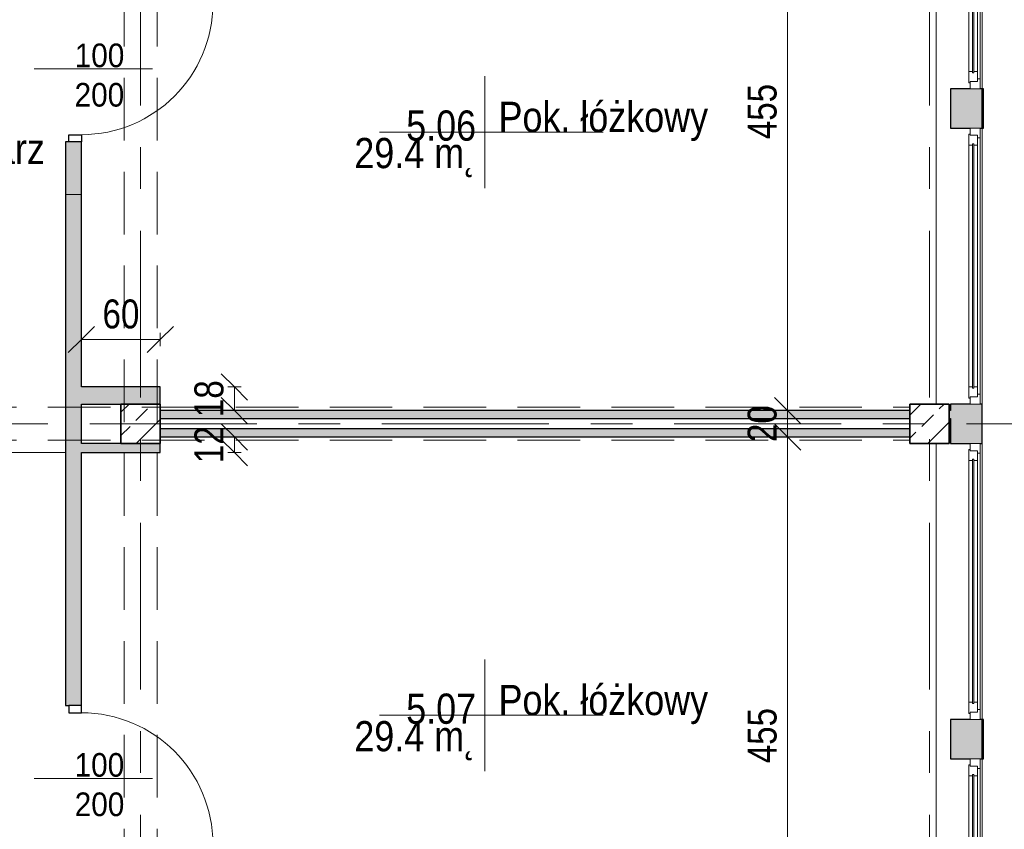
# Model space of a CAD drawing. Header units: centimetres. Extents: x -1743 to 21705, y -8842 to 3590.
# Tile 38 of 45: x 495 to 1244, y 1540 to 2156. Entities that reach past the tile are written whole.
import ezdxf

# ---------------------------------------------------------------- set-up
doc = ezdxf.new("R2010")
doc.units = ezdxf.units.CM
doc.linetypes.add('Oś', pattern=[222.25, 127, -31.75, 31.75, -31.75])
doc.linetypes.add('Ukryte', pattern=[71.438, 47.625, -23.813])
for name, color, linetype, lineweight in [('A-ANNO-DIMS', 211, 'Continuous', 13), ('A-ANNO-DIMS-100', 211, 'Continuous', 13), ('A-ANNO-NOTE', 131, 'Continuous', 9), ('A-AREA', 32, 'Continuous', 9), ('A-AREA-IDEN', 2, 'Continuous', 13), ('A-DETL-GENF', 92, 'Continuous', 9), ('A-DETL-HDLN', 90, 'Ukryte', 9), ('A-DETL-MEDM', 33, 'Continuous', 25), ('A-DOOR', 31, 'Continuous', 13), ('A-GLAZ', 151, 'Continuous', 13), ('A-WALL', 113, 'Continuous', 13), ('S-COLS', 52, 'Continuous', 9), ('S-GRID', 1, 'Continuous', 13)]:
    doc.layers.add(name, color=color, linetype=linetype, lineweight=lineweight)
doc.styles.add('Arial', font='arial.ttf', dxfattribs={"width": 0.9, "height": 18})
doc.styles.add('Arial Narrow_2', font='ARIALN.TTF', dxfattribs={"height": 22})
doc.styles.add('Arial_3', font='arial.ttf', dxfattribs={"width": 0.85, "height": 23})
doc.dimstyles.new('Diagonal_1_100__0_1__1', dxfattribs={"dimscale": 30.48, "dimtxt": 22.515481, "dimasz": 0.656168, "dimexe": 0.164042, "dimexo": 0.0625, "dimgap": 0.065617, "dimtad": 1, "dimdec": 1, "dimrnd": 0.1, "dimdsep": 46, "dimtxsty": 'Arial Narrow_2', "dimblk1": 'OBLIQUE', "dimblk2": 'OBLIQUE', "dimsah": 1, "dimcen": 0.09, "dimazin": 0, "dimtfac": 1, "dimtdec": 4, "dimtix": 1, "dimtmove": 0, "dimatfit": 3, "dimfxl": 0.164042, "dimfxlon": 1, "dimtvp": 1, "dimtolj": 1, "dimtzin": 0, "dimarcsym": 2})

# ---------------------------------------------------------------- blocks, each defined once
blk = doc.blocks.new('M_Concrete-Square-Column - 300 x 300mm-V5-5_piętro III __10_50 m_ - stan istniejący')
at = {"layer": 'S-COLS'}
h = blk.add_hatch(dxfattribs=at)
h.set_pattern_fill('FP_6', color=256, style=0, pattern_type=2)
h.set_pattern_definition([(45, (-587.377, -1848.326), (-17.67767, 17.67767), []), (45, (-569.7, -1848.326), (-17.67767, 17.67767), [12.5, -6.25])])
h.paths.add_polyline_path([(15, -15), (15, 15), (-15, 15), (-15, -15)], flags=0)
at = {"layer": 'S-COLS', "lineweight": 35}
for p, q in [((15, 15), (-15, 15)), ((-15, 15), (-15, -15)), ((15, -15), (15, 15)), ((-15, -15), (15, -15))]:
    blk.add_line(p, q, dxfattribs=at)
blk = doc.blocks.new('M_Concrete-Square-Column - 300 x 300mm-V20-5_piętro III __10_50 m_ - stan istniejący')
at = {"layer": 'S-COLS'}
h = blk.add_hatch(dxfattribs=at)
h.set_pattern_fill('FP_24', color=256, style=0, pattern_type=2)
h.set_pattern_definition([(45, (-1187.377, -1848.326), (-17.67767, 17.67767), []), (45, (-1169.7, -1848.326), (-17.67767, 17.67767), [12.5, -6.25])])
h.paths.add_polyline_path([(15, -15), (15, 15), (-15, 15), (-15, -15), (3.94, -15)], flags=0)
at = {"layer": 'S-COLS', "lineweight": 35}
for p, q in [((15, 15), (-15, 15)), ((-15, 15), (-15, -15)), ((15, -15), (15, 15)), ((-15, -15), (15, -15))]:
    blk.add_line(p, q, dxfattribs=at)
blk = doc.blocks.new('DRZWI 1S - automatyczna etykieta - Drzwi 100-2252163-5_piętro III __10_50 m_ - stan istniejący')
at = {"layer": 'A-DETL-GENF'}
for p, q in [((-55.5, 3.5), (-50, 3.5)), ((-55.5, -6), (-55.5, 3.5)), ((-50, 3.5), (-50, -6)), ((50, 3.5), (55.5, 3.5)), ((50, -6), (50, 3.5)), ((55.5, 3.5), (55.5, -6)), ((-50, -6), (-55.5, -6)), ((55.5, -6), (50, -6))]:
    blk.add_line(p, q, dxfattribs=at)
at = {"layer": 'A-DETL-MEDM'}
for p, q in [((-55.5, -6), (-55.5, 3.5)), ((-55.5, 3.5), (-50, 3.5)), ((-50, 3.5), (-50, -6)), ((50, 3.5), (50, -6)), ((55.5, 3.5), (50, 3.5)), ((55.5, -6), (55.5, 3.5)), ((-50, -6), (-55.5, -6)), ((50, -6), (55.5, -6))]:
    blk.add_line(p, q, dxfattribs=at)
at = {"layer": 'A-DOOR'}
blk.add_line((50, -6), (50, -106), dxfattribs=at)
blk.add_arc((50, -6), 100, 180, 270, dxfattribs=at)
blk = doc.blocks.new('DRZWI 1S - automatyczna etykieta - Drzwi 100-2252159-5_piętro III __10_50 m_ - stan istniejący')
at = {"layer": 'A-DETL-GENF'}
for p, q in [((-55.5, 6), (-55.5, -3.5)), ((-50, 6), (-55.5, 6)), ((-50, -3.5), (-50, 6)), ((55.5, 6), (50, 6)), ((50, 6), (50, -3.5)), ((55.5, -3.5), (55.5, 6)), ((-55.5, -3.5), (-50, -3.5)), ((50, -3.5), (55.5, -3.5))]:
    blk.add_line(p, q, dxfattribs=at)
at = {"layer": 'A-DETL-MEDM'}
for p, q in [((-50, 6), (-55.5, 6)), ((-55.5, 6), (-55.5, -3.5)), ((-50, -3.5), (-50, 6)), ((50, -3.5), (50, 6)), ((50, 6), (55.5, 6)), ((55.5, 6), (55.5, -3.5)), ((-55.5, -3.5), (-50, -3.5)), ((55.5, -3.5), (50, -3.5))]:
    blk.add_line(p, q, dxfattribs=at)
at = {"layer": 'A-DOOR'}
blk.add_line((50, 6), (50, 106), dxfattribs=at)
blk.add_arc((50, 6), 100, 90, 180, dxfattribs=at)
blk = doc.blocks.new('Okno - automatyczna etykieta - 210x165 _nietypowy podział_-2208582-5_piętro III __10_50 m_ - stan istniejący')
at = {"layer": 'A-GLAZ'}
for p, q in [((-97.5, 10.5), (-105, 10.5)), ((-105, 10.5), (-105, 3)), ((-105, 10.5), (105, 10.5)), ((-92, 8.5), (-99.5, 8.5)), ((-99.5, 8.5), (-99.5, 3)), ((-99.5, 3), (-99.5, 8.5)), ((-99.5, 8.5), (-97.5, 8.5)), ((-97.5, 8.5), (-97.5, 10.5)), ((97.5, 10.5), (-97.5, 10.5)), ((-92, 5.75), (-92, 8.5)), ((92, 8.5), (-92, 8.5)), ((99.5, 8.5), (92, 8.5)), ((92, 8.5), (92, 5.75)), ((105, 10.5), (97.5, 10.5)), ((97.5, 10.5), (97.5, 8.5)), ((97.5, 8.5), (99.5, 8.5)), ((99.5, 3), (99.5, 8.5)), ((99.5, 8.5), (99.5, 3)), ((105, 3), (105, 10.5)), ((-105, 3), (-99.5, 3)), ((-99.5, 3), (-100.5, 3)), ((-100.5, 3), (-100.5, 2)), ((-100.5, 2), (-92, 2)), ((93, 5.75), (-93, 5.75)), ((-93, 5.75), (-93, 4.75)), ((-93, 4.75), (-93, 5.75)), ((-93, 5.75), (-92, 5.75)), ((-93, 4.75), (93, 4.75)), ((-92, 4.75), (-93, 4.75)), ((-92, 2), (-92, 4.75)), ((92, 2), (-92, 2)), ((92, 5.75), (93, 5.75)), ((92, 4.75), (92, 2)), ((93, 4.75), (92, 4.75)), ((92, 2), (100.5, 2)), ((93, 4.75), (93, 5.75)), ((93, 5.75), (93, 4.75)), ((100.5, 3), (99.5, 3)), ((99.5, 3), (105, 3)), ((100.5, 2), (100.5, 3))]:
    blk.add_line(p, q, dxfattribs=at)
blk = doc.blocks.new('DIMBLOCK67-5_piętro III __10_50 m_ - stan istniejący')
at = {"layer": 'A-ANNO-DIMS-100'}
for p, q in [((1079.48, 1838.33), (1069.48, 1848.33)), ((1074.48, 1838.33), (1084.48, 1838.33)), ((1079.48, 1838.33), (1074.48, 1838.33)), ((1079.48, 1383.33), (1079.48, 1838.33)), ((1079.48, 1838.33), (1089.48, 1828.33)), ((1079.48, 1383.33), (1069.48, 1393.33)), ((1074.48, 1383.33), (1084.48, 1383.33)), ((1079.48, 1383.33), (1074.48, 1383.33)), ((1079.48, 1383.33), (1089.48, 1373.33))]:
    blk.add_line(p, q, dxfattribs=at)
at = {"layer": 'A-ANNO-DIMS-100', "color": 0, "insert": (1049.05, 1589.92), "char_height": 22, "width": 50.1774, "attachment_point": 1, "rotation": 90, "line_spacing_factor": 0.974696, "style": 'Arial Narrow_2'}
blk.add_mtext('455', dxfattribs=at)
blk = doc.blocks.new('_Oblique')
at = {"color": 0, "linetype": 'ByBlock', "lineweight": -2}
blk.add_line((-0.5, -0.5), (0.5, 0.5), dxfattribs=at)
blk = doc.blocks.new('DIMBLOCK68-5_piętro III __10_50 m_ - stan istniejący')
at = {"layer": 'A-ANNO-DIMS-100'}
for p, q in [((1079.48, 1858.33), (1069.48, 1868.33)), ((1074.48, 1858.33), (1084.48, 1858.33)), ((1079.48, 1858.33), (1074.48, 1858.33)), ((1079.48, 1838.33), (1079.48, 1858.33)), ((1079.48, 1858.33), (1089.48, 1848.33)), ((1079.48, 1838.33), (1069.48, 1848.33)), ((1074.48, 1838.33), (1084.48, 1838.33)), ((1079.48, 1838.33), (1074.48, 1838.33)), ((1079.48, 1838.33), (1089.48, 1828.33))]:
    blk.add_line(p, q, dxfattribs=at)
at = {"layer": 'A-ANNO-DIMS-100', "color": 0, "insert": (1049.05, 1834.39), "char_height": 22, "width": 33.4516, "attachment_point": 1, "rotation": 90, "line_spacing_factor": 0.974696, "style": 'Arial Narrow_2'}
blk.add_mtext('20', dxfattribs=at)
blk = doc.blocks.new('DIMBLOCK69-5_piętro III __10_50 m_ - stan istniejący')
at = {"layer": 'A-ANNO-DIMS-100'}
for p, q in [((1079.48, 2313.33), (1069.48, 2323.33)), ((1074.48, 2313.33), (1084.48, 2313.33)), ((1079.48, 2313.33), (1074.48, 2313.33)), ((1079.48, 1858.33), (1079.48, 2313.33)), ((1079.48, 2313.33), (1089.48, 2303.33)), ((1079.48, 1858.33), (1069.48, 1868.33)), ((1074.48, 1858.33), (1084.48, 1858.33)), ((1079.48, 1858.33), (1074.48, 1858.33)), ((1079.48, 1858.33), (1089.48, 1848.33))]:
    blk.add_line(p, q, dxfattribs=at)
at = {"layer": 'A-ANNO-DIMS-100', "color": 0, "insert": (1049.05, 2064.92), "char_height": 22, "width": 50.1774, "attachment_point": 1, "rotation": 90, "line_spacing_factor": 0.974696, "style": 'Arial Narrow_2'}
blk.add_mtext('455', dxfattribs=at)
blk = doc.blocks.new('DIMBLOCK200-5_piętro III __10_50 m_ - stan istniejący')
at = {"layer": 'A-ANNO-DIMS-100'}
for p, q in [((658.78, 1876.33), (648.78, 1886.33)), ((653.78, 1876.33), (663.78, 1876.33)), ((658.78, 1876.33), (653.78, 1876.33)), ((658.78, 1858.33), (658.78, 1876.33)), ((658.78, 1876.33), (668.78, 1866.33)), ((658.78, 1858.33), (648.78, 1868.33)), ((653.78, 1858.33), (663.78, 1858.33)), ((658.78, 1858.33), (653.78, 1858.33)), ((658.78, 1858.33), (668.78, 1848.33))]:
    blk.add_line(p, q, dxfattribs=at)
at = {"layer": 'A-ANNO-DIMS-100', "color": 0, "insert": (628.34, 1853.39), "char_height": 22, "width": 33.4516, "attachment_point": 1, "rotation": 90, "line_spacing_factor": 0.974696, "style": 'Arial Narrow_2'}
blk.add_mtext('18', dxfattribs=at)
blk = doc.blocks.new('DIMBLOCK201-5_piętro III __10_50 m_ - stan istniejący')
at = {"layer": 'A-ANNO-DIMS-100'}
for p, q in [((542.38, 1912.45), (552.38, 1922.45)), ((542.38, 1907.45), (542.38, 1917.45)), ((602.38, 1912.45), (612.38, 1922.45)), ((602.38, 1907.45), (602.38, 1917.45)), ((542.38, 1912.45), (532.38, 1902.45)), ((602.38, 1912.45), (542.38, 1912.45)), ((542.38, 1912.45), (542.38, 1907.45)), ((602.38, 1912.45), (592.38, 1902.45)), ((602.38, 1912.45), (602.38, 1907.45))]:
    blk.add_line(p, q, dxfattribs=at)
at = {"layer": 'A-ANNO-DIMS-100', "color": 0, "insert": (558.44, 1942.88), "char_height": 22, "width": 33.4516, "attachment_point": 1, "line_spacing_factor": 0.974696, "style": 'Arial Narrow_2'}
blk.add_mtext('60', dxfattribs=at)
blk = doc.blocks.new('DIMBLOCK202-5_piętro III __10_50 m_ - stan istniejący')
at = {"layer": 'A-ANNO-DIMS-100'}
for p, q in [((658.78, 1838.33), (648.78, 1848.33)), ((658.78, 1826.33), (648.78, 1836.33)), ((653.78, 1838.33), (663.78, 1838.33)), ((658.78, 1838.33), (653.78, 1838.33)), ((658.78, 1826.33), (658.78, 1838.33)), ((658.78, 1838.33), (668.78, 1828.33)), ((653.78, 1826.33), (663.78, 1826.33)), ((658.78, 1826.33), (653.78, 1826.33)), ((658.78, 1826.33), (668.78, 1816.33))]:
    blk.add_line(p, q, dxfattribs=at)
at = {"layer": 'A-ANNO-DIMS-100', "color": 0, "insert": (628.34, 1818.39), "char_height": 22, "width": 33.4516, "attachment_point": 1, "rotation": 90, "line_spacing_factor": 0.974696, "style": 'Arial Narrow_2'}
blk.add_mtext('12', dxfattribs=at)
blk = doc.blocks.new('METKA_POMIESZCZENIA2 - Rozbudowana - bez ramki-2396678-5_piętro III __10_50 m_ - stan istniejący')
at = {"layer": 'A-AREA-IDEN'}
for p, q in [((0, 0.425), (0, 0)), ((0.0976, 0), (-0.8, 0)), ((-0.8, 0), (0.9, 0)), ((0, 0), (0, -0.425))]:
    blk.add_line(p, q, dxfattribs=at)

msp = doc.modelspace()

# ---------------------------------------------------------------- hatches: boundary and pattern name
at = {"layer": 'A-WALL'}
h = msp.add_hatch(color=9, dxfattribs=at)
h.paths.add_polyline_path([(532.88, 132.33), (542.38, 132.33), (542.38, 139.33), (530.38, 139.33), (530.38, 132.33)], flags=0)
h.paths.add_polyline_path([(542.38, 250.33), (542.38, 515.33), (530.38, 515.33), (530.38, 250.33), (532.88, 250.33)], flags=0)
h.paths.add_polyline_path([(542.38, 657.83), (542.38, 660.33), (530.38, 660.33), (530.38, 657.83), (532.88, 657.83)], flags=0)
h.paths.add_polyline_path([(542.38, 781.33), (542.38, 1102.83), (530.38, 1102.83), (530.38, 781.33)], flags=0)
h.paths.add_polyline_path([(530.38, 1312.83), (542.38, 1312.83), (542.38, 1431.33), (530.38, 1431.33)], flags=0)
h.paths.add_polyline_path([(542.38, 1633.83), (542.38, 2022.83), (530.38, 2022.83), (530.38, 1633.83), (532.88, 1633.83)], flags=0)
h.paths.add_polyline_path([(532.88, 2173.83), (542.38, 2173.83), (542.38, 2458.83), (530.38, 2458.83), (530.38, 2173.83)], flags=0)
h.paths.add_polyline_path([(530.38, 2593.83), (542.38, 2593.83), (542.38, 2824.33), (530.38, 2824.33), (530.38, 2634.26)], flags=0)
h = msp.add_hatch(color=9, dxfattribs=at)
h.paths.add_polyline_path([(1227.38, 393.33), (1227.38, 423.33), (1203.38, 423.33), (1203.38, 393.33)], flags=0)
h.paths.add_polyline_path([(1223.88, 633.33), (1227.38, 633.33), (1227.38, 663.33), (1203.38, 663.33), (1203.38, 633.33), (1218.38, 633.33)], flags=0)
h.paths.add_polyline_path([(1223.88, 873.33), (1227.38, 873.33), (1227.38, 903.33), (1203.38, 903.33), (1203.38, 873.33), (1218.38, 873.33)], flags=0)
h.paths.add_polyline_path([(1218.38, 1113.33), (1227.38, 1113.33), (1227.38, 1143.33), (1203.38, 1143.33), (1203.38, 1113.33)], flags=0)
h.paths.add_polyline_path([(1223.88, 1353.33), (1227.38, 1353.33), (1227.38, 1383.33), (1203.38, 1383.33), (1203.38, 1353.33), (1218.38, 1353.33)], flags=0)
h.paths.add_polyline_path([(1225.88, 1593.33), (1227.38, 1593.33), (1227.38, 1623.33), (1203.38, 1623.33), (1203.38, 1593.33), (1223.88, 1593.33)], flags=0)
h.paths.add_polyline_path([(1223.88, 1833.33), (1227.38, 1833.33), (1227.38, 1863.33), (1203.38, 1863.33), (1203.38, 1833.33), (1218.38, 1833.33)], flags=0)
h.paths.add_polyline_path([(1218.38, 2073.33), (1227.38, 2073.33), (1227.38, 2103.33), (1203.38, 2103.33), (1203.38, 2073.33)], flags=0)
h.paths.add_polyline_path([(1218.38, 2313.33), (1227.38, 2313.33), (1227.38, 2343.33), (1203.38, 2343.33), (1203.38, 2313.33)], flags=0)
h.paths.add_polyline_path([(1223.88, 2553.33), (1227.38, 2553.33), (1227.38, 2583.33), (1203.38, 2583.33), (1203.38, 2553.33), (1218.38, 2553.33)], flags=0)
h.paths.add_polyline_path([(1203.38, 2793.33), (1227.38, 2793.33), (1227.38, 2824.33), (1203.38, 2824.33), (1203.38, 2808.33)], flags=0)
for points in [[(1228.38, 2073.33), (1228.38, 2103.33), (1227.38, 2103.33), (1227.38, 2073.33)], [(532.88, 2022.83), (542.38, 2022.83), (542.38, 2062.83), (530.38, 2062.83), (530.38, 2022.83)], [(602.38, 1863.33), (602.38, 1876.33), (542.38, 1876.33), (542.38, 1863.33), (572.38, 1863.33)], [(602.38, 1838.33), (1172.38, 1838.33), (1172.38, 1844.33), (602.38, 1844.33)], [(602.38, 1826.33), (602.38, 1833.33), (542.38, 1833.33), (542.38, 1826.33), (572.38, 1826.33)], [(1228.38, 1593.33), (1228.38, 1623.33), (1227.38, 1623.33), (1227.38, 1593.33)]]:
    msp.add_hatch(color=9, dxfattribs=at).paths.add_polyline_path(points, flags=0)
h = msp.add_hatch(color=9, dxfattribs=at)
h.paths.add_polyline_path([(1100.34, 1852.33), (1172.38, 1852.33), (1172.38, 1858.33), (602.38, 1858.33), (602.38, 1852.33), (736.44, 1852.33)], flags=0)
h.paths.add_polyline_path([(1203.38, 1852.33), (1203.38, 1858.33), (1202.38, 1858.33), (1202.38, 1852.33)], flags=0)

# ---------------------------------------------------------------- linework, layer by layer
at = {"layer": 'A-ANNO-NOTE', "lineweight": 13}
for p, q in [((506.38, 2118.33), (596.38, 2118.33)), ((506.38, 1578.33), (596.38, 1578.33))]:
    msp.add_line(p, q, dxfattribs=at)
at = {"layer": 'A-AREA'}
msp.add_line((297.38, 1826.33), (530.38, 1826.33), dxfattribs=at)
at = {"layer": 'A-DETL-HDLN'}
for p, q in [((574.88, 420.83), (574.88, 2793.33)), ((599.88, 420.83), (599.88, 2793.33)), ((-1197.62, 1860.83), (1172.38, 1860.83)), ((-1197.62, 1835.83), (1172.38, 1835.83))]:
    msp.add_line(p, q, dxfattribs=at)
at = {"layer": 'A-WALL'}
for p, q in [((1192.38, 1863.33), (1192.38, 2313.33)), ((1227.38, 2313.33), (1227.38, 2103.33)), ((1227.38, 2073.33), (1227.38, 1863.33)), ((542.38, 2022.83), (530.38, 2022.83)), ((1192.38, 1383.33), (1192.38, 1833.33)), ((1227.38, 1833.33), (1227.38, 1623.33)), ((1227.38, 1593.33), (1227.38, 1383.33))]:
    msp.add_line(p, q, dxfattribs=at)
at = {"layer": 'A-WALL', "color": 7, "lineweight": 25}
for p, q in [((1218.38, 2103.33), (1203.38, 2103.33)), ((1203.38, 2103.33), (1203.38, 2073.33)), ((1227.38, 2103.33), (1225.88, 2103.33)), ((1227.38, 2073.33), (1227.38, 2103.33)), ((1227.38, 2103.33), (1227.38, 2073.33)), ((1228.38, 2103.33), (1227.38, 2103.33)), ((1228.38, 2073.33), (1228.38, 2103.33)), ((1203.38, 2073.33), (1218.38, 2073.33)), ((1225.88, 2073.33), (1227.38, 2073.33)), ((1227.38, 2073.33), (1228.38, 2073.33)), ((530.38, 2062.83), (530.38, 1633.83)), ((532.88, 2062.83), (530.38, 2062.83)), ((542.38, 1876.33), (542.38, 2062.83)), ((602.38, 1876.33), (542.38, 1876.33)), ((602.38, 1863.33), (602.38, 1876.33)), ((542.38, 1833.33), (542.38, 1863.33)), ((542.38, 1863.33), (572.38, 1863.33)), ((1172.38, 1858.33), (602.38, 1858.33)), ((1203.38, 1858.33), (1202.38, 1858.33)), ((1218.38, 1863.33), (1203.38, 1863.33)), ((1203.38, 1863.33), (1203.38, 1858.33)), ((1227.38, 1863.33), (1225.88, 1863.33)), ((1227.38, 1833.33), (1227.38, 1863.33)), ((602.38, 1852.33), (1172.38, 1852.33)), ((1202.38, 1852.33), (1203.38, 1852.33)), ((1203.38, 1852.33), (1203.38, 1833.33)), ((1172.38, 1844.33), (602.38, 1844.33)), ((602.38, 1838.33), (1172.38, 1838.33)), ((572.38, 1833.33), (542.38, 1833.33)), ((602.38, 1826.33), (602.38, 1833.33)), ((1203.38, 1833.33), (1218.38, 1833.33)), ((1225.88, 1833.33), (1227.38, 1833.33)), ((542.38, 1633.83), (542.38, 1826.33)), ((542.38, 1826.33), (602.38, 1826.33)), ((530.38, 1633.83), (532.88, 1633.83)), ((1218.38, 1623.33), (1203.38, 1623.33)), ((1203.38, 1623.33), (1203.38, 1593.33)), ((1227.38, 1623.33), (1225.88, 1623.33)), ((1227.38, 1593.33), (1227.38, 1623.33)), ((1227.38, 1623.33), (1227.38, 1593.33)), ((1228.38, 1623.33), (1227.38, 1623.33)), ((1228.38, 1593.33), (1228.38, 1623.33)), ((1203.38, 1593.33), (1218.38, 1593.33)), ((1225.88, 1593.33), (1227.38, 1593.33)), ((1227.38, 1593.33), (1228.38, 1593.33))]:
    msp.add_line(p, q, dxfattribs=at)
at = {"layer": 'S-GRID', "linetype": 'Oś'}
for p, q in [((587.38, 2884.27), (587.38, 27.13)), ((1187.38, 2884.27), (1187.38, 27.13)), ((1342.46, 1848.33), (-1368.76, 1848.33))]:
    msp.add_line(p, q, dxfattribs=at)

# ---------------------------------------------------------------- block references
at = {"layer": 'A-AREA-IDEN', "xscale": 99.99999999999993, "yscale": 99.99999999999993, "zscale": 99.99999999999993}
for p in [(849.2, 2070.24), (849.2, 1626.41)]:
    msp.add_blockref('METKA_POMIESZCZENIA2 - Rozbudowana - bez ramki-2396678-5_piętro III __10_50 m_ - stan istniejący', p, dxfattribs=at)
at = {"layer": 'A-DOOR'}
for name, p, rotation in [('DRZWI 1S - automatyczna etykieta - Drzwi 100-2252163-5_piętro III __10_50 m_ - stan istniejący', (536.38, 2118.33), 89.9999999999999), ('DRZWI 1S - automatyczna etykieta - Drzwi 100-2252159-5_piętro III __10_50 m_ - stan istniejący', (536.38, 1578.33), 269.9999999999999)]:
    msp.add_blockref(name, p, dxfattribs=dict(at, rotation=rotation))
at = {"layer": 'A-GLAZ', "rotation": 269.9999999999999}
for p in [(1215.38, 2208.33), (1215.38, 1968.33), (1215.38, 1728.33), (1215.38, 1488.33)]:
    msp.add_blockref('Okno - automatyczna etykieta - 210x165 _nietypowy podział_-2208582-5_piętro III __10_50 m_ - stan istniejący', p, dxfattribs=at)
at = {"layer": 'S-COLS'}
for name, p in [('M_Concrete-Square-Column - 300 x 300mm-V5-5_piętro III __10_50 m_ - stan istniejący', (587.38, 1848.33)), ('M_Concrete-Square-Column - 300 x 300mm-V20-5_piętro III __10_50 m_ - stan istniejący', (1187.38, 1848.33))]:
    msp.add_blockref(name, p, dxfattribs=at)

# ---------------------------------------------------------------- texts
at = {"layer": 'A-ANNO-NOTE', "lineweight": 211, "char_height": 18, "width": 38.07, "attachment_point": 5, "line_spacing_factor": 0.936439, "style": 'Arial'}
for s, insert in [('\\pxqc,t6.35,12.7,19.05,25.4,31.75,38.1,44.45,50.8,57.15,63.5,69.85,76.2,82.55,88.9,95.25,101.6,107.95,114.3,120.65,127,133.35,139.7,146.05,152.4,158.75,165.1,171.45,177.8,184.15,190.5,196.85,203.2;{100}', (556.16, 2128.56)), ('\\pxqc,t6.35,12.7,19.05,25.4,31.75,38.1,44.45,50.8,57.15,63.5,69.85,76.2,82.55,88.9,95.25,101.6,107.95,114.3,120.65,127,133.35,139.7,146.05,152.4,158.75,165.1,171.45,177.8,184.15,190.5,196.85,203.2;{200}', (556.07, 2098.56)), ('\\pxqc,t6.35,12.7,19.05,25.4,31.75,38.1,44.45,50.8,57.15,63.5,69.85,76.2,82.55,88.9,95.25,101.6,107.95,114.3,120.65,127,133.35,139.7,146.05,152.4,158.75,165.1,171.45,177.8,184.15,190.5,196.85,203.2;{200}', (556.07, 2098.56)), ('\\pxqc,t6.35,12.7,19.05,25.4,31.75,38.1,44.45,50.8,57.15,63.5,69.85,76.2,82.55,88.9,95.25,101.6,107.95,114.3,120.65,127,133.35,139.7,146.05,152.4,158.75,165.1,171.45,177.8,184.15,190.5,196.85,203.2;{100}', (556.07, 1588.56)), ('\\pxqc,t6.35,12.7,19.05,25.4,31.75,38.1,44.45,50.8,57.15,63.5,69.85,76.2,82.55,88.9,95.25,101.6,107.95,114.3,120.65,127,133.35,139.7,146.05,152.4,158.75,165.1,171.45,177.8,184.15,190.5,196.85,203.2;{200}', (556.16, 1558.56))]:
    msp.add_mtext(s, dxfattribs=dict(at, insert=insert))
at = {"layer": 'A-AREA-IDEN', "char_height": 23, "line_spacing_factor": 0.936439, "style": 'Arial_3'}
for s, insert, width, attachment_point in [('\\pxt3.69565,7.3913,11.08696,14.78261,18.47826,22.17391,25.86957,29.56522,33.26087,36.95652,40.65217,44.34783,48.04348,51.73913,55.43478,59.13043,62.82609,66.52174,70.21739,73.91304,77.6087,81.30435,85,88.69565,92.3913,96.08696,99.78261,103.47826,107.17391,110.86957,114.56522,118.26087;{Pok. łóżkowy}', (859.62, 2063.46), 156.91, 7), ('\\pxqr,t3.69565,7.3913,11.08696,14.78261,18.47826,22.17391,25.86957,29.56522,33.26087,36.95652,40.65217,44.34783,48.04348,51.73913,55.43478,59.13043,62.82609,66.52174,70.21739,73.91304,77.6087,81.30435,85,88.69565,92.3913,96.08696,99.78261,103.47826,107.17391,110.86957,114.56522,118.26087;{5.06}', (842.54, 2063.46), 52.87, 9), ('\\pxt3.69565,7.3913,11.08696,14.78261,18.47826,22.17391,25.86957,29.56522,33.26087,36.95652,40.65217,44.34783,48.04348,51.73913,55.43478,59.13043,62.82609,66.52174,70.21739,73.91304,77.6087,81.30435,85,88.69565,92.3913,96.08696,99.78261,103.47826,107.17391,110.86957,114.56522,118.26087;{Korytarz}', (412.91, 2039.14), 100.64, 7), ('\\pxqr,t3.69565,7.3913,11.08696,14.78261,18.47826,22.17391,25.86957,29.56522,33.26087,36.95652,40.65217,44.34783,48.04348,51.73913,55.43478,59.13043,62.82609,66.52174,70.21739,73.91304,77.6087,81.30435,85,88.69565,92.3913,96.08696,99.78261,103.47826,107.17391,110.86957,114.56522,118.26087;{29.4 m˛}', (842.54, 2065.85), 91.63, 3), ('\\pxt3.69565,7.3913,11.08696,14.78261,18.47826,22.17391,25.86957,29.56522,33.26087,36.95652,40.65217,44.34783,48.04348,51.73913,55.43478,59.13043,62.82609,66.52174,70.21739,73.91304,77.6087,81.30435,85,88.69565,92.3913,96.08696,99.78261,103.47826,107.17391,110.86957,114.56522,118.26087;{Pok. łóżkowy}', (859.62, 1619.63), 156.91, 7), ('\\pxqr,t3.69565,7.3913,11.08696,14.78261,18.47826,22.17391,25.86957,29.56522,33.26087,36.95652,40.65217,44.34783,48.04348,51.73913,55.43478,59.13043,62.82609,66.52174,70.21739,73.91304,77.6087,81.30435,85,88.69565,92.3913,96.08696,99.78261,103.47826,107.17391,110.86957,114.56522,118.26087;{5.07}', (842.54, 1619.63), 52.87, 9), ('\\pxqr,t3.69565,7.3913,11.08696,14.78261,18.47826,22.17391,25.86957,29.56522,33.26087,36.95652,40.65217,44.34783,48.04348,51.73913,55.43478,59.13043,62.82609,66.52174,70.21739,73.91304,77.6087,81.30435,85,88.69565,92.3913,96.08696,99.78261,103.47826,107.17391,110.86957,114.56522,118.26087;{29.4 m˛}', (842.54, 1622.02), 91.63, 3)]:
    msp.add_mtext(s, dxfattribs=dict(at, insert=insert, width=width, attachment_point=attachment_point))

# ---------------------------------------------------------------- dimensions: what is measured, and where the dimension line sits
at = {"layer": 'A-ANNO-DIMS'}
for base, p1, p2, override, picture, middle in [((1079.48, 2313.33), (1074.48, 1858.33), (1074.48, 2313.33), {"dimpost": '<>', "dimfxl": 455}, 'DIMBLOCK69-5_piętro III __10_50 m_ - stan istniejący', (1066.3, 2085.83)), ((658.78, 1876.33), (653.78, 1858.33), (653.78, 1876.33), {"dimpost": '<>', "dimfxl": 18}, 'DIMBLOCK200-5_piętro III __10_50 m_ - stan istniejący', (645.54, 1867.33)), ((1079.48, 1858.33), (1074.48, 1838.33), (1074.48, 1858.33), {"dimpost": '<>', "dimfxl": 20}, 'DIMBLOCK68-5_piętro III __10_50 m_ - stan istniejący', (1066.25, 1848.33)), ((658.78, 1838.33), (653.78, 1826.33), (653.78, 1838.33), {"dimpost": '<>', "dimfxl": 12}, 'DIMBLOCK202-5_piętro III __10_50 m_ - stan istniejący', (645.73, 1832.33)), ((1079.48, 1838.33), (1074.48, 1383.33), (1074.48, 1838.33), {"dimpost": '<>', "dimfxl": 455}, 'DIMBLOCK67-5_piętro III __10_50 m_ - stan istniejący', (1066.3, 1610.83))]:
    dim = msp.add_linear_dim(base=base, p1=p1, p2=p2, angle=90, dimstyle='Diagonal_1_100__0_1__1', override=override, dxfattribs=at)
    dim.commit()
    dim.dimension.update_dxf_attribs({"geometry": picture, "text_midpoint": middle})
dim = msp.add_linear_dim(base=(542.38, 1912.45), p1=(602.38, 1907.45), p2=(542.38, 1907.45), dimstyle='Diagonal_1_100__0_1__1', override={"dimpost": '<>', "dimfxl": 60}, dxfattribs=at)
dim.commit()
dim.dimension.update_dxf_attribs({"geometry": 'DIMBLOCK201-5_piętro III __10_50 m_ - stan istniejący', "text_midpoint": (572.38, 1925.68)})

doc.saveas('drawing.dxf')
